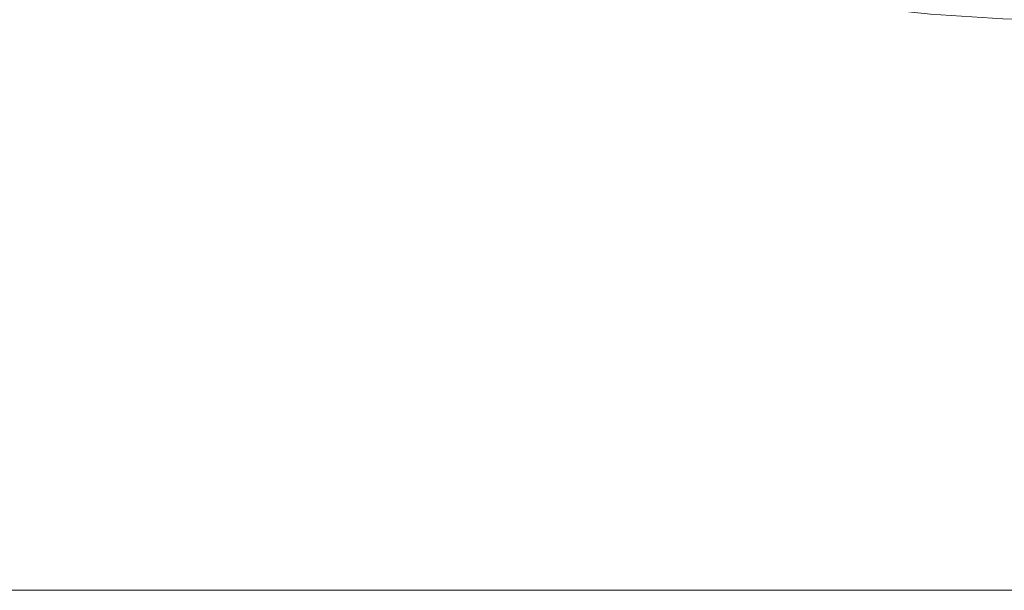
# Model space of a CAD drawing. Header units: centimetres. Extents: x -26 to 27.3, y -21.7 to -19.9.
# Tile 60 of 202: x -8.076 to -7.903, y -21.56 to -21.46. Entities that reach past the tile are written whole.
import ezdxf

# ---------------------------------------------------------------- set-up
doc = ezdxf.new("R2010")
doc.units = ezdxf.units.CM
doc.header["$LTSCALE"] = 2.54
doc.layers.add('Lucido design-1', color=7, linetype='Continuous')

# ---------------------------------------------------------------- blocks, each defined once
blk = doc.blocks.new('Gruppo-4-1')
at = {"color": 7, "linetype": 'Continuous', "lineweight": 9}
blk.add_3dface([(-25.89015, -19.95989, 330.58612), (-25.89015, -21.55989, 330.58612), (27.20985, -21.55989, 330.58612), (27.20985, -19.95989, 330.58612)], dxfattribs=at)
for points, invisible_edges in [([(-25.89015, -21.55989, 329.78612), (-8.07861, -21.3933, 329.78612), (-8.06854, -21.40109, 329.78612)], 9), ([(-25.89015, -21.55989, 329.78612), (-8.06854, -21.40109, 329.78612), (-8.05814, -21.40844, 329.78612)], 9), ([(-8.05814, -21.40844, 329.78612), (-8.04744, -21.41535, 329.78612), (-25.89015, -21.55989, 329.78612)], 10), ([(-8.04744, -21.41535, 329.78612), (-8.03646, -21.42179, 329.78612), (-25.89015, -21.55989, 329.78612)], 10), ([(-25.89015, -21.55989, 329.78612), (-8.03646, -21.42179, 329.78612), (-8.02521, -21.42777, 329.78612)], 9), ([(-8.02521, -21.42777, 329.78612), (-8.01372, -21.43326, 329.78612), (-25.89015, -21.55989, 329.78612)], 10), ([(-25.89015, -21.55989, 329.78612), (-8.01372, -21.43326, 329.78612), (-8.002, -21.43825, 329.78612)], 9), ([(-8.002, -21.43825, 329.78612), (-7.99009, -21.44275, 329.78612), (-25.89015, -21.55989, 329.78612)], 10), ([(-25.89015, -21.55989, 329.78612), (-7.99009, -21.44275, 329.78612), (-7.97799, -21.44674, 329.78612)], 9), ([(-7.97799, -21.44674, 329.78612), (-7.96574, -21.45021, 329.78612), (-25.89015, -21.55989, 329.78612)], 10), ([(-7.96574, -21.45021, 329.78612), (-7.95335, -21.45315, 329.78612), (-25.89015, -21.55989, 329.78612)], 10), ([(-25.89015, -21.55989, 329.78612), (-7.95335, -21.45315, 329.78612), (-7.94085, -21.45557, 329.78612)], 9), ([(-7.94085, -21.45557, 329.78612), (-7.92825, -21.45746, 329.78612), (-25.89015, -21.55989, 329.78612)], 10), ([(-7.89015, -21.45989, 329.78612), (-7.90288, -21.45962, 329.78612), (-7.90269, -21.45526, 329.78622), (-7.89015, -21.45553, 329.78622)], 6), ([(-25.89015, -21.55989, 329.78612), (-7.92825, -21.45746, 329.78612), (-7.91559, -21.45881, 329.78612)], 9), ([(-25.89015, -21.55989, 329.78612), (-7.91559, -21.45881, 329.78612), (-7.90288, -21.45962, 329.78612)], 9), ([(-25.89015, -21.55989, 329.78612), (-7.90288, -21.45962, 329.78612), (-7.89015, -21.45989, 329.78612)], 9), ([(-7.89015, -21.45989, 329.78612), (9.20985, -21.45989, 329.78612), (-25.89015, -21.55989, 329.78612)], 10), ([(9.20985, -21.45989, 329.78612), (27.20985, -21.55989, 329.78612), (-25.89015, -21.55989, 329.78612)], 9), ([(27.20985, -21.5638, 330.58604), (27.20985, -21.55989, 330.58612), (-25.89015, -21.55989, 330.58612), (-25.89015, -21.5638, 330.58604)], 8), ([(-25.89015, -21.56186, 329.78614), (-25.89015, -21.55989, 329.78612), (27.20985, -21.55989, 329.78612), (27.20985, -21.56186, 329.78614)], 8)]:
    blk.add_3dface(points, dxfattribs=dict(at, invisible_edges=invisible_edges))

msp = doc.modelspace()

# ---------------------------------------------------------------- block references
at = {"layer": 'Lucido design-1', "color": 7}
msp.add_blockref('Gruppo-4-1', (0, 0), dxfattribs=at)

doc.saveas('drawing.dxf')
